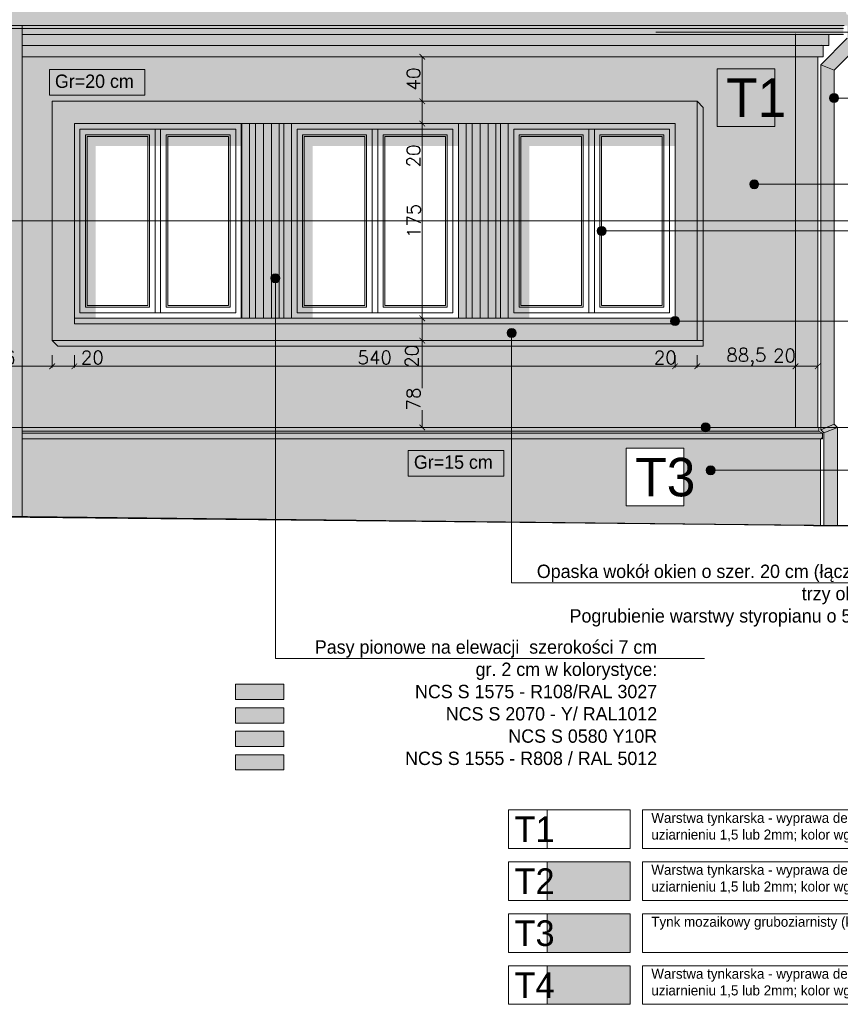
# Model space of a CAD drawing. Header units: millimetres. Extents: x -740 to 33545, y -26688 to 22494.
# Tile 32 of 256: x 1782 to 2520, y 12611 to 13495. Entities that reach past the tile are written whole.
import ezdxf
from ezdxf.lldxf.tags import DXFTag

# ---------------------------------------------------------------- set-up
doc = ezdxf.new("R2010")
doc.units = ezdxf.units.MM
doc.header["$MEASUREMENT"] = 0
doc.layers.get('Defpoints').update_dxf_attribs({"color": 252})
for name, color, linetype, lineweight in [('l. przekrojowa', 252, 'Continuous', 30), ('l.przerywana', 252, 'ICAD_ISO03W100', 5), ('l.widokowa', 252, 'Continuous', 15), ('l.wypełnien', 252, 'Continuous', 5), ('wymiarowanie', 252, 'Continuous', 9)]:
    doc.layers.add(name, color=color, linetype=linetype, lineweight=lineweight)
doc.styles.add('ROMANS', font='romans')
doc.styles.add('styl2', font='simplex.shx')
tags = doc.linetypes.add('ICAD_ISO03W100', pattern=[30, 12, -18]).pattern_tags.tags
tags[6:7] = [DXFTag(74, 4), DXFTag(75, 0), DXFTag(340, '0'), DXFTag(46, 1.0), DXFTag(50, 0.0), DXFTag(44, 0.0), DXFTag(45, 0.0)]
tags[4:5] = [DXFTag(74, 4), DXFTag(75, 0), DXFTag(340, '0'), DXFTag(46, 1.0), DXFTag(50, 0.0), DXFTag(44, 0.0), DXFTag(45, 0.0)]
doc.dimstyles.new('Skala 1-50', dxfattribs={"dimtxt": 12, "dimasz": 5, "dimexe": 1, "dimexo": 1, "dimgap": 1.5, "dimtad": 1, "dimdec": 1, "dimrnd": 0.5, "dimtxsty": 'styl2', "dimblk": 'ARCHTICK', "dimcen": 5, "dimadec": 0, "dimazin": 0, "dimtfac": 1, "dimtdec": 1, "dimtmove": 1, "dimatfit": 3, "dimldrblk": 'ARCHTICK', "dimfxl": 0, "dimlwd": -1, "dimlwe": -1, "dimarcsym": 0})

# ---------------------------------------------------------------- blocks, each defined once
blk = doc.blocks.new('_ArchTick')
at = {"color": 0, "linetype": 'ByBlock', "const_width": 0.15}
blk.add_lwpolyline([(-0.5, -0.5), (0.5, 0.5)], dxfattribs=at)
blk = doc.blocks.new('*D1959')
at = {"layer": 'Defpoints', "color": 0}
for p in [(1725.25, 13201.79), (1811.37, 13206.03), (1811.37, 13183.97)]:
    blk.add_point(p, dxfattribs=at)
at = {"layer": 'wymiarowanie', "color": 0}
for p, q in [((1725.25, 13193.97), (1725.25, 13182.97)), ((1811.37, 13193.97), (1811.37, 13182.97)), ((1725.25, 13183.97), (1811.37, 13183.97))]:
    blk.add_line(p, q, dxfattribs=at)
at = {"layer": 'wymiarowanie', "color": 0, "xscale": 5, "yscale": 5, "zscale": 5, "rotation": 180}
blk.add_blockref('_ArchTick', (1725.25, 13183.97), dxfattribs=at)
at = {"layer": 'wymiarowanie', "color": 0, "xscale": 5, "yscale": 5, "zscale": 5}
blk.add_blockref('_ArchTick', (1811.37, 13183.97), dxfattribs=at)
at = {"layer": 'wymiarowanie', "color": 0, "insert": (1768.31, 13191.77), "char_height": 12, "attachment_point": 5, "style": 'styl2'}
blk.add_mtext('86', dxfattribs=at)
blk = doc.blocks.new('*D1960')
at = {"layer": 'Defpoints', "color": 0}
for p in [(1811.37, 13206.03), (1831.37, 13201.79), (1831.37, 13183.97)]:
    blk.add_point(p, dxfattribs=at)
at = {"layer": 'wymiarowanie', "color": 0}
for p, q in [((1811.37, 13193.97), (1811.37, 13182.97)), ((1831.37, 13193.97), (1831.37, 13182.97)), ((1811.37, 13183.97), (1831.37, 13183.97)), ((1831.37, 13183.97), (1857.72, 13183.97))]:
    blk.add_line(p, q, dxfattribs=at)
at = {"layer": 'wymiarowanie', "color": 0, "xscale": 5, "yscale": 5, "zscale": 5, "rotation": 180}
blk.add_blockref('_ArchTick', (1811.37, 13183.97), dxfattribs=at)
at = {"layer": 'wymiarowanie', "color": 0, "xscale": 5, "yscale": 5, "zscale": 5}
blk.add_blockref('_ArchTick', (1831.37, 13183.97), dxfattribs=at)
at = {"layer": 'wymiarowanie', "color": 0, "insert": (1847.48, 13191.77), "char_height": 12, "attachment_point": 5, "style": 'styl2'}
blk.add_mtext('20', dxfattribs=at)
blk = doc.blocks.new('*D1961')
at = {"layer": 'Defpoints', "color": 0}
for p in [(2371.26, 13208.33), (1831.37, 13201.79), (2371.26, 13183.97)]:
    blk.add_point(p, dxfattribs=at)
at = {"layer": 'wymiarowanie', "color": 0}
for p, q in [((1831.37, 13193.97), (1831.37, 13182.97)), ((2371.26, 13193.97), (2371.26, 13182.97)), ((1831.37, 13183.97), (2371.26, 13183.97))]:
    blk.add_line(p, q, dxfattribs=at)
at = {"layer": 'wymiarowanie', "color": 0, "xscale": 5, "yscale": 5, "zscale": 5, "rotation": 180}
blk.add_blockref('_ArchTick', (1831.37, 13183.97), dxfattribs=at)
at = {"layer": 'wymiarowanie', "color": 0, "xscale": 5, "yscale": 5, "zscale": 5}
blk.add_blockref('_ArchTick', (2371.26, 13183.97), dxfattribs=at)
at = {"layer": 'wymiarowanie', "color": 0, "insert": (2101.32, 13191.77), "char_height": 12, "attachment_point": 5, "style": 'styl2'}
blk.add_mtext('540', dxfattribs=at)
blk = doc.blocks.new('*D1962')
at = {"layer": 'Defpoints', "color": 0}
for p in [(2371.26, 13208.33), (2391.26, 13204.29), (2391.26, 13183.97)]:
    blk.add_point(p, dxfattribs=at)
at = {"layer": 'wymiarowanie', "color": 0}
for p, q in [((2371.26, 13193.97), (2371.26, 13182.97)), ((2391.26, 13193.97), (2391.26, 13182.97)), ((2371.26, 13183.97), (2391.26, 13183.97))]:
    blk.add_line(p, q, dxfattribs=at)
at = {"layer": 'wymiarowanie', "color": 0, "xscale": 5, "yscale": 5, "zscale": 5, "rotation": 180}
blk.add_blockref('_ArchTick', (2371.26, 13183.97), dxfattribs=at)
at = {"layer": 'wymiarowanie', "color": 0, "xscale": 5, "yscale": 5, "zscale": 5}
blk.add_blockref('_ArchTick', (2391.26, 13183.97), dxfattribs=at)
at = {"layer": 'wymiarowanie', "color": 0, "insert": (2362.5, 13191.77), "char_height": 12, "attachment_point": 5, "style": 'styl2'}
blk.add_mtext('20', dxfattribs=at)
blk = doc.blocks.new('*D1963')
at = {"layer": 'Defpoints', "color": 0}
for p in [(2391.26, 13204.29), (2479.56, 13204.29), (2479.56, 13183.97)]:
    blk.add_point(p, dxfattribs=at)
at = {"layer": 'wymiarowanie', "color": 0}
for p, q in [((2391.26, 13193.97), (2391.26, 13182.97)), ((2479.56, 13193.97), (2479.56, 13182.97)), ((2391.26, 13183.97), (2479.56, 13183.97))]:
    blk.add_line(p, q, dxfattribs=at)
at = {"layer": 'wymiarowanie', "color": 0, "xscale": 5, "yscale": 5, "zscale": 5, "rotation": 180}
blk.add_blockref('_ArchTick', (2391.26, 13183.97), dxfattribs=at)
at = {"layer": 'wymiarowanie', "color": 0, "xscale": 5, "yscale": 5, "zscale": 5}
blk.add_blockref('_ArchTick', (2479.56, 13183.97), dxfattribs=at)
at = {"layer": 'wymiarowanie', "color": 0, "insert": (2435.41, 13192.31), "char_height": 12, "attachment_point": 5, "style": 'styl2'}
blk.add_mtext('88,5', dxfattribs=at)
blk = doc.blocks.new('*D1964')
at = {"layer": 'Defpoints', "color": 0}
for p in [(2479.56, 13204.29), (2499.56, 13204.29), (2499.56, 13183.97)]:
    blk.add_point(p, dxfattribs=at)
at = {"layer": 'wymiarowanie', "color": 0}
for p, q in [((2479.56, 13193.97), (2479.56, 13182.97)), ((2499.56, 13193.97), (2499.56, 13182.97)), ((2479.56, 13183.97), (2499.56, 13183.97))]:
    blk.add_line(p, q, dxfattribs=at)
at = {"layer": 'wymiarowanie', "color": 0, "xscale": 5, "yscale": 5, "zscale": 5, "rotation": 180}
blk.add_blockref('_ArchTick', (2479.56, 13183.97), dxfattribs=at)
at = {"layer": 'wymiarowanie', "color": 0, "xscale": 5, "yscale": 5, "zscale": 5}
blk.add_blockref('_ArchTick', (2499.56, 13183.97), dxfattribs=at)
at = {"layer": 'wymiarowanie', "color": 0, "insert": (2469.69, 13193.59), "char_height": 12, "attachment_point": 5, "style": 'styl2'}
blk.add_mtext('20', dxfattribs=at)
blk = doc.blocks.new('*D1980')
at = {"layer": 'Defpoints', "color": 0}
for p in [(2122.89, 13462.09), (2122.89, 13422.08), (2144.06, 13422.08)]:
    blk.add_point(p, dxfattribs=at)
at = {"layer": 'wymiarowanie', "color": 0}
for p, q in [((2134.06, 13462.09), (2145.06, 13462.09)), ((2144.06, 13462.09), (2144.06, 13422.08)), ((2134.06, 13422.08), (2145.06, 13422.08))]:
    blk.add_line(p, q, dxfattribs=at)
at = {"layer": 'wymiarowanie', "color": 0, "xscale": 5, "yscale": 5, "zscale": 5}
for p, rotation in [((2144.06, 13462.09), 90), ((2144.06, 13422.08), 270)]:
    blk.add_blockref('_ArchTick', p, dxfattribs=dict(at, rotation=rotation))
at = {"layer": 'wymiarowanie', "color": 0, "insert": (2136.26, 13442.09), "char_height": 12, "attachment_point": 5, "rotation": 90, "style": 'styl2'}
blk.add_mtext('40', dxfattribs=at)
blk = doc.blocks.new('*D1981')
at = {"layer": 'Defpoints', "color": 0}
for p in [(2122.89, 13422.08), (2120.41, 13402.08), (2144.06, 13402.08)]:
    blk.add_point(p, dxfattribs=at)
at = {"layer": 'wymiarowanie', "color": 0}
for p, q in [((2134.06, 13422.08), (2145.06, 13422.08)), ((2144.06, 13422.08), (2144.06, 13402.08)), ((2134.06, 13402.08), (2145.06, 13402.08)), ((2144.06, 13402.08), (2144.06, 13362.69))]:
    blk.add_line(p, q, dxfattribs=at)
at = {"layer": 'wymiarowanie', "color": 0, "xscale": 5, "yscale": 5, "zscale": 5}
for p, rotation in [((2144.06, 13422.08), 90), ((2144.06, 13402.08), 270)]:
    blk.add_blockref('_ArchTick', p, dxfattribs=dict(at, rotation=rotation))
at = {"layer": 'wymiarowanie', "color": 0, "insert": (2136.26, 13372.93), "char_height": 12, "attachment_point": 5, "rotation": 90, "style": 'styl2'}
blk.add_mtext('20', dxfattribs=at)
blk = doc.blocks.new('*D1982')
at = {"layer": 'Defpoints', "color": 0}
for p in [(2120.41, 13402.08), (2115.69, 13227.08), (2144.06, 13227.08)]:
    blk.add_point(p, dxfattribs=at)
at = {"layer": 'wymiarowanie', "color": 0}
for p, q in [((2134.06, 13402.08), (2145.06, 13402.08)), ((2144.06, 13402.08), (2144.06, 13227.08)), ((2134.06, 13227.08), (2145.06, 13227.08))]:
    blk.add_line(p, q, dxfattribs=at)
at = {"layer": 'wymiarowanie', "color": 0, "xscale": 5, "yscale": 5, "zscale": 5}
for p, rotation in [((2144.06, 13402.08), 90), ((2144.06, 13227.08), 270)]:
    blk.add_blockref('_ArchTick', p, dxfattribs=dict(at, rotation=rotation))
at = {"layer": 'wymiarowanie', "color": 0, "insert": (2136.41, 13314.58), "char_height": 12, "attachment_point": 5, "rotation": 90, "style": 'styl2'}
blk.add_mtext('175', dxfattribs=at)
blk = doc.blocks.new('*D1983')
at = {"layer": 'Defpoints', "color": 0}
for p in [(2115.69, 13227.08), (2114.36, 13207.08), (2144.06, 13207.08)]:
    blk.add_point(p, dxfattribs=at)
at = {"layer": 'wymiarowanie', "color": 0}
for p, q in [((2134.06, 13227.08), (2145.06, 13227.08)), ((2144.06, 13227.08), (2144.06, 13207.08)), ((2134.06, 13207.08), (2145.06, 13207.08))]:
    blk.add_line(p, q, dxfattribs=at)
at = {"layer": 'wymiarowanie', "color": 0, "xscale": 5, "yscale": 5, "zscale": 5}
for p, rotation in [((2144.06, 13227.08), 90), ((2144.06, 13207.08), 270)]:
    blk.add_blockref('_ArchTick', p, dxfattribs=dict(at, rotation=rotation))
at = {"layer": 'wymiarowanie', "color": 0, "insert": (2134.77, 13192.91), "char_height": 12, "attachment_point": 5, "rotation": 90, "style": 'styl2'}
blk.add_mtext('20', dxfattribs=at)
blk = doc.blocks.new('*D1984')
at = {"layer": 'Defpoints', "color": 0}
for p in [(2114.36, 13207.08), (2107.75, 13129.08), (2144.06, 13129.08)]:
    blk.add_point(p, dxfattribs=at)
at = {"layer": 'wymiarowanie', "color": 0}
for p, q in [((2134.06, 13207.08), (2145.06, 13207.08)), ((2144.06, 13207.08), (2144.06, 13164.44)), ((2144.06, 13129.08), (2144.06, 13144.7)), ((2134.06, 13129.08), (2145.06, 13129.08))]:
    blk.add_line(p, q, dxfattribs=at)
at = {"layer": 'wymiarowanie', "color": 0, "xscale": 5, "yscale": 5, "zscale": 5}
for p, rotation in [((2144.06, 13207.08), 90), ((2144.06, 13129.08), 270)]:
    blk.add_blockref('_ArchTick', p, dxfattribs=dict(at, rotation=rotation))
at = {"layer": 'wymiarowanie', "color": 0, "insert": (2136.26, 13154.57), "char_height": 12, "attachment_point": 5, "rotation": 90, "style": 'styl2'}
blk.add_mtext('78', dxfattribs=at)

msp = doc.modelspace()

# ---------------------------------------------------------------- hatches: boundary and pattern name
at = {"layer": 'l.wypełnien'}
h = msp.add_hatch(color=256, dxfattribs=at)
h.paths.add_polyline_path([(37.59, 13845.32), (-420.82, 13570.51), (-557.95, 13505.48), (-558.92, 13505.48), (-559.83, 13505.05), (-561.66, 13499.85), (-576.18, 13499.85), (-577.06, 13499.11, 0.414214), (-568.06, 13490.11), (-558.58, 13490.11), (-558.58, 13481.93), (2522.56, 13481.93), (2522.56, 13490.11), (2532.05, 13490.11, 0.403698), (2540.82, 13498.57), (2540.3, 13499.86), (2525.65, 13499.85), (2523.82, 13505.05), (2522.91, 13505.48), (2521.94, 13505.48), (2385.14, 13570.31), (1926.4, 13845.32)])
h.paths.add_polyline_path([(287.38, 13660.58), (657.58, 13660.58), (657.58, 13567.59), (287.38, 13567.59)], flags=16)
h.paths.add_polyline_path([(1371.96, 13660.58), (1724.38, 13660.58), (1724.38, 13567.59), (1371.96, 13567.59)], flags=16)
h = msp.add_hatch(color=256, dxfattribs=at)
h.paths.add_polyline_path([(2514.29, 13347.57), (2514.29, 13424.96), (2514.29, 13449.92), (2502.29, 13454.89), (2502.29, 13347.57)])
h.paths.add_polyline_path([(2502.29, 13224.58), (2514.29, 13224.58), (2514.29, 13131.94), (2507.39, 13129.08), (2502.29, 13129.08)])
h.paths.add_polyline_path([(2514.29, 13449.92), (2538.05, 13473.68), (2526.05, 13478.65), (2502.29, 13454.89)])
h.paths.add_polyline_path([(2502.29, 13224.58), (2514.29, 13224.58), (2514.29, 13305.58), (2502.29, 13305.58)])
h.paths.add_polyline_path([(2505.17, 13041.08), (2514.29, 13041.08), (2517.17, 13041.08), (2517.17, 13090.56), (2505.17, 13090.56), (2505.17, 13041.18)])
h.paths.add_polyline_path([(2514.29, 13305.58), (2514.29, 13347.57), (2502.29, 13347.57), (2502.29, 13305.58)])
h.paths.add_polyline_path([(2517.17, 13090.56), (2517.17, 13129.05), (2505.17, 13124.08), (2505.17, 13090.56)])
h.paths.add_polyline_path([(2526.05, 13478.65), (2526.05, 13484.1), (2538.05, 13484.1), (2538.05, 13473.68)])
h.paths.add_polyline_path([(2538.05, 13484.1), (2538.05, 13492.4, -0.184483), (2532.05, 13490.11), (2526.05, 13490.11), (2526.05, 13484.1)])
h.paths.add_polyline_path([(2502.29, 13126.97), (2507.39, 13129.08), (2517.14, 13129.08), (2517.17, 13129.05), (2505.17, 13124.08)])
h.paths.add_polyline_path([(2517.14, 13129.08), (2514.29, 13131.94), (2507.39, 13129.08)])
h = msp.add_hatch(color=256, dxfattribs=at)
h.paths.add_polyline_path([(1784.31, 13462.09), (2479.56, 13462.09), (2479.56, 13472.09), (1784.31, 13472.09)])
h.paths.add_polyline_path([(1784.31, 13472.09), (2479.56, 13472.09), (2479.56, 13481.93), (1784.31, 13481.93)])
h.paths.add_polyline_path([(2504.57, 13472.09), (2509.57, 13472.09), (2509.57, 13481.93), (2479.56, 13481.93), (2479.56, 13472.09)])
h.paths.add_polyline_path([(2499.56, 13462.09), (2504.57, 13462.09), (2504.57, 13472.09), (2479.56, 13472.09), (2479.56, 13462.09)])
h = msp.add_hatch(color=256, dxfattribs=at)
h.paths.add_polyline_path([(1784.31, 13314.58), (1811.37, 13314.58), (1811.37, 13207.08), (1816.59, 13202.18), (2396.67, 13202.18), (2396.67, 13207.08), (2396.67, 13314.58), (2479.56, 13314.58), (2479.56, 13129.08), (1784.31, 13129.08)])
h.paths.add_polyline_path([(1784.31, 13314.58), (1784.31, 13462.09), (2479.56, 13462.09), (2479.56, 13314.58), (2396.67, 13314.58), (2396.67, 13416.49), (2391.26, 13422.08), (1811.37, 13422.08), (1811.37, 13314.58)])
h.paths.add_polyline_path([(1360.21, 13129.08), (1725.25, 13129.08), (1725.25, 13222.08), (1360.21, 13222.08)])
h.paths.add_polyline_path([(1183.5, 13054.08), (1183.5, 13114.08), (1178.5, 13114.08), (1178.5, 13222.08), (1205.48, 13222.08), (1348.51, 13160.79), (1348.51, 13166.23), (1218.17, 13222.08), (1360.21, 13222.08), (1360.21, 13129.08), (1323.5, 13129.08), (1323.5, 13054.08)])
h.paths.add_polyline_path([(1360.21, 13402.08), (1725.25, 13402.08), (1725.25, 13462.09), (1360.21, 13462.09)])
h.paths.add_polyline_path([(1164.94, 13462.09), (1360.21, 13462.09), (1360.21, 13402.08), (1354.8, 13402.08), (1347.8, 13402.08), (1341.94, 13402.08), (1334.94, 13402.08), (1184.94, 13402.08), (1177.94, 13402.08), (1171.94, 13402.08), (1165.07, 13402.08), (1164.94, 13402.08)])
h.paths.add_polyline_path([(1725.25, 13227.08), (1729.28, 13224.16), (1729.28, 13129.08), (1772.31, 13129.08), (1772.31, 13314.58), (1725.25, 13314.58)])
h.paths.add_polyline_path([(1729.28, 13398.59), (1725.25, 13398.59), (1725.25, 13314.58), (1772.31, 13314.58), (1772.31, 13462.09), (1729.28, 13462.09)])
h.paths.add_polyline_path([(2479.56, 13129.08), (2499.56, 13129.08), (2499.56, 13314.58), (2479.56, 13314.58)])
h.paths.add_polyline_path([(2499.56, 13314.58), (2499.56, 13462.09), (2479.56, 13462.09), (2479.56, 13314.58)])
h = msp.add_hatch(color=256, dxfattribs=at)
h.paths.add_polyline_path([(1811.37, 13207.08), (2396.67, 13207.08), (2396.67, 13202.18), (1816.59, 13202.18)])
h.paths.add_polyline_path([(2391.26, 13422.08), (2396.67, 13416.49), (2396.67, 13207.08), (2391.26, 13207.08)])
for points in [[(1831.37, 13227.08), (1850.39, 13227.08), (1850.39, 13381.77), (1981.37, 13381.77), (1981.37, 13402.08), (1831.37, 13402.08)], [(2026.53, 13227.08), (2045.55, 13227.08), (2045.55, 13381.77), (2176.53, 13381.77), (2176.53, 13402.08), (2026.53, 13402.08)], [(2221.26, 13227.08), (2240.28, 13227.08), (2240.28, 13381.77), (2371.26, 13381.77), (2371.26, 13402.08), (2221.26, 13402.08)], [(2256.23, 12692), (2330.94, 12692), (2330.94, 12657.44), (2256.23, 12657.44)]]:
    msp.add_hatch(color=256, dxfattribs=at).paths.add_polyline_path(points)
h = msp.add_hatch(color=256, dxfattribs=at)
h.paths.add_polyline_path([(1784.31, 13129.08), (2496.23, 13129.08), (2496.23, 13118.92), (1784.31, 13118.92)])
h.paths.add_polyline_path([(1323.5, 13129.08), (1772.31, 13129.08), (1772.31, 13118.92), (1323.5, 13118.92)])
h = msp.add_hatch(color=256, dxfattribs=at)
h.paths.add_polyline_path([(2496.23, 13118.92), (2502.17, 13118.92), (2503.75, 13118.92), (2503.75, 13123.92), (2496.23, 13123.92)])
h.paths.add_polyline_path([(2496.23, 13125.78), (2500.54, 13125.78), (2500.54, 13129.08), (2499.56, 13129.08), (2496.23, 13129.08)])
h.paths.add_polyline_path([(2496.23, 13123.92), (2503.75, 13123.92), (2500.54, 13125.78), (2496.23, 13125.78)])
h.paths.add_polyline_path([(2502.29, 13126.97), (2507.39, 13129.08), (2502.29, 13129.08)])
h = msp.add_hatch(color=256, dxfattribs=at)
h.paths.add_polyline_path([(1784.31, 13049.05), (1784.31, 13118.92), (2502.17, 13118.92), (2502.17, 13090.56), (2502.17, 13041.22)])
h.paths.add_polyline_path([(2326.52, 13110.78), (2326.52, 13056.33), (2389.19, 13056.33), (2389.19, 13110.78)], flags=24)
h.paths.add_polyline_path([(2327.48, 13110.44), (2327.48, 13058.6), (2379.32, 13058.6), (2379.32, 13110.44)], flags=0)
h.paths.add_polyline_path([(1772.31, 13049.18), (1772.31, 13118.92), (1360.21, 13118.92), (1360.21, 13053.68)])
h.paths.add_polyline_path([(1323.52, 13054.08), (1360.21, 13053.68), (1360.21, 13118.92), (1323.51, 13118.92)])
h = msp.add_hatch(dxfattribs=at)
h.set_pattern_fill('CONC', color=256, scale=17, style=0)
h.set_pattern_definition([(0, (16.15, 10.88), (0, 17), [0, -17]), (0, (16.32, 4.93), (0, 17), [0, -17]), (0, (16.83, 14.11), (0, 17), [0, -17]), (338.1986, (7.99, 8.84), (51.00000464, -16.9999985), [1.83095, -89.716854]), (216.8699, (9.69, 8.16), (50.9999986, 34.0000021), [0.85, -84.15]), (130.6013, (9.01, 7.65), (85.00000716, -101.9999833), [1.567315, -155.164933]), (206.5651, (3.4, 5.61), (-16.9999857, -17.0000223), [0.380137, -37.63302]), (326.3099, (3.06, 5.44), (33.9999925, -17.0000227), [0.612952, -60.681432]), (108.4349, (3.57, 5.1), (-16.9999729, 34.0000074), [0.53759, -53.221135]), (225, (14.28, 3.91), (-4e-15, -17.000005), [0.721242, -23.32038]), (0, (13.77, 3.4), (17, 17), [1.02, -15.98]), (135, (14.79, 3.4), (-17.000005, 2e-15), [0.721242, -23.32038]), (251.5651, (12.24, 14.79), (16.9999729, 34.0000074), [0.53759, -53.221135]), (0, (12.07, 14.28), (17, 17), [0.85, -16.15]), (143.1301, (12.92, 14.28), (-50.9999986, 34.0000021), [0.85, -84.15]), (213.6901, (3.23, 14.96), (33.9999925, 17.0000227), [0.612952, -60.681432]), (341.5651, (2.72, 14.62), (-34.0000074, 16.9999729), [1.075182, -52.683544]), (126.8699, (3.74, 14.28), (34.0000021, -50.9999986), [0.85, -84.15]), (0, (8.16, 14.28), (0, 17), [0, -17]), (0, (3.57, 9.86), (0, 17), [0, -17]), (0, (8.33, 3.57), (0, 17), [0, -17]), (0, (12.92, 8.84), (0, 17), [0, -17]), (0, (7.99, 11.73), (0, 17), [0, -17]), (0, (4.25, 12.24), (0, 17), [0, -17]), (0, (5.78, 11.22), (0, 17), [0, -17]), (0, (5.1, 7.14), (0, 17), [0, -17]), (0, (1.02, 7.82), (0, 17), [0, -17]), (0, (1.19, 11.73), (0, 17), [0, -17]), (0, (0.68, 15.47), (0, 17), [0, -17]), (0, (5.95, 16.15), (0, 17), [0, -17]), (0, (9.69, 16.83), (0, 17), [0, -17]), (0, (15.64, 16.15), (0, 17), [0, -17]), (0, (11.56, 10.88), (0, 17), [0, -17]), (0, (9.86, 13.94), (0, 17), [0, -17]), (0, (11.22, 5.78), (0, 17), [0, -17]), (0, (6.12, 4.93), (0, 17), [0, -17]), (0, (11.22, 1.19), (0, 17), [0, -17]), (0, (5.61, 2.21), (0, 17), [0, -17]), (0, (0.17, 1.7), (0, 17), [0, -17]), (0, (2.21, 0.85), (0, 17), [0, -17]), (0, (2.38, 3.23), (0, 17), [0, -17]), (0, (13.77, 0.51), (0, 17), [0, -17]), (0, (15.81, 7.48), (0, 17), [0, -17]), (0, (14.96, 12.58), (0, 17), [0, -17]), (0, (7.14, 0.34), (0, 17), [0, -17])])
h.paths.add_polyline_path([(1784.31, 13049.05), (1784.31, 13118.92), (2502.17, 13118.92), (2502.17, 13090.56), (2502.17, 13041.22)])
h.paths.add_polyline_path([(2326.52, 13110.78), (2326.52, 13056.33), (2389.19, 13056.33), (2389.19, 13110.78)], flags=24)
h.paths.add_polyline_path([(2327.48, 13058.6), (2327.48, 13110.44), (2379.32, 13110.44), (2379.32, 13058.6)], flags=0)
at = {"layer": 'wymiarowanie'}
h = msp.add_hatch(color=256, dxfattribs=at)
h.paths.add_polyline_path([(1772.31, 13129.08), (1784.31, 13129.08), (1784.31, 13490.11), (1772.31, 13490.11)])
h.paths.add_polyline_path([(1772.31, 13049.18), (1784.31, 13049.05), (1784.31, 13129.08), (1772.31, 13129.08)])
at = {"layer": 'wymiarowanie', "ltscale": 0.3}
for points in [[(2510.25, 13424.96, -1), (2518.32, 13424.96, -1)], [(2438.39, 13347.57, -1), (2446.47, 13347.57, -1)], [(2301.22, 13305.58, -1), (2309.3, 13305.58, -1)], [(2008.04, 13263.13, -1), (2016.12, 13263.13, -1)], [(2367.22, 13224.58, -1), (2375.3, 13224.58, -1)], [(2220.37, 13213.93, -1), (2228.45, 13213.93, -1)], [(2394.68, 13129.08, -1), (2402.75, 13129.08, -1)], [(2399.24, 13090.56, -1), (2407.32, 13090.56, -1)]]:
    msp.add_hatch(color=256, dxfattribs=at).paths.add_polyline_path(points)
at = {"layer": 'wymiarowanie'}
h = msp.add_hatch(color=256, dxfattribs=at)
h.paths.add_polyline_path([(1811.37, 13422.08), (2391.26, 13422.08), (2391.26, 13207.08), (1811.37, 13207.08)])
h.paths.add_polyline_path([(1831.37, 13402.08), (2371.26, 13402.08), (2371.26, 13227.08), (1831.37, 13227.08)], flags=16)
h = msp.add_hatch(color=256, dxfattribs=at)
h.paths.add_polyline_path([(1981.37, 13402.08), (2026.53, 13402.08), (2026.53, 13227.08), (1981.37, 13227.08)])
h.paths.add_polyline_path([(2176.53, 13402.08), (2221.26, 13402.08), (2221.26, 13227.08), (2176.53, 13227.08)])
for points in [[(1981.79, 13402.08), (1988.79, 13402.08), (1988.79, 13227.08), (1981.79, 13227.08)], [(1994.31, 13402.08), (2001.31, 13402.08), (2001.31, 13227.08), (1994.31, 13227.08)], [(2008.58, 13402.08), (2015.58, 13402.08), (2015.58, 13227.08), (2008.58, 13227.08)], [(2019.53, 13402.08), (2026.53, 13402.08), (2026.53, 13227.08), (2019.53, 13227.08)], [(2176.53, 13402.08), (2183.53, 13402.08), (2183.53, 13227.08), (2176.53, 13227.08)], [(2189.04, 13402.08), (2196.04, 13402.08), (2196.04, 13227.08), (2189.04, 13227.08)], [(2203.31, 13402.08), (2210.31, 13402.08), (2210.31, 13227.08), (2203.31, 13227.08)], [(2214.26, 13402.08), (2221.26, 13402.08), (2221.26, 13227.08), (2214.26, 13227.08)], [(1976.09, 12898.24), (2019.6, 12898.24), (2019.6, 12884.56), (1976.09, 12884.56)], [(1976.09, 12877.17), (2019.6, 12877.17), (2019.6, 12863.49), (1976.09, 12863.49)], [(1976.09, 12856.1), (2019.6, 12856.1), (2019.6, 12842.42), (1976.09, 12842.42)], [(1976.09, 12835.03), (2019.6, 12835.03), (2019.6, 12821.35), (1976.09, 12821.35)], [(2256.23, 12738.67), (2330.94, 12738.67), (2330.94, 12704.11), (2256.23, 12704.11)], [(2256.23, 12645.32), (2330.94, 12645.32), (2330.94, 12610.76), (2256.23, 12610.76)]]:
    msp.add_hatch(color=256, dxfattribs=at).paths.add_polyline_path(points)

# ---------------------------------------------------------------- linework, layer by layer
at = {"layer": 'l. przekrojowa', "linetype": 'ICAD_ISO03W100', "ltscale": 0.5}
msp.add_line((2495.72, 13041.08), (-538.18, 13071.08), dxfattribs=at)
at = {"layer": 'l. przekrojowa'}
for p, q in [((1323.5, 13054.08), (2514.29, 13041.08)), ((2495.72, 13041.08), (2606.01, 13041.08))]:
    msp.add_line(p, q, dxfattribs=at)
at = {"layer": 'l.przerywana', "ltscale": 0.3}
for p, q in [((2479.56, 13482.58), (2479.56, 13129.08)), ((2499.66, 13129.08), (1323.5, 13129.08))]:
    msp.add_line(p, q, dxfattribs=at)
at = {"layer": 'l.widokowa'}
for p, q in [((1784.31, 13490.11), (1784.31, 13049.05)), ((2526.05, 13478.65), (2502.29, 13454.89)), ((2538.05, 13473.68), (2514.29, 13449.92)), ((1784.31, 13472.09), (2504.57, 13472.09)), ((2509.57, 13472.09), (2504.57, 13472.09)), ((1784.31, 13462.09), (2504.57, 13462.09)), ((2499.56, 13462.09), (2499.56, 13129.08)), ((2502.29, 13454.89), (2502.29, 13126.97)), ((2502.29, 13454.89), (2514.29, 13449.92)), ((2514.29, 13449.92), (2514.29, 13131.94)), ((2500.54, 13129.08), (2499.56, 13129.08)), ((2500.54, 13125.78), (2500.54, 13129.08)), ((2514.29, 13131.94), (2502.29, 13126.97)), ((2505.17, 13124.08), (2517.17, 13129.05)), ((2517.17, 13129.05), (2514.29, 13131.94)), ((2505.17, 13124.08), (2502.29, 13126.97)), ((2502.17, 13118.92), (2502.17, 13041.08))]:
    msp.add_line(p, q, dxfattribs=at)
at = {"layer": 'l.widokowa', "ltscale": 0.3}
for p, q in [((2499.91, 13129.08), (1784.31, 13129.08)), ((2500.54, 13125.78), (1784.31, 13125.78)), ((2503.75, 13123.92), (1784.31, 13123.92)), ((2503.75, 13118.92), (1784.31, 13118.92))]:
    msp.add_line(p, q, dxfattribs=at)
at = {"layer": 'l.widokowa'}
for points in [[(2523.23, 13490.11), (983.5, 13490.11)], [(2522.56, 13481.93), (1784.31, 13481.93)], [(2509.57, 13481.93), (2509.57, 13472.09)], [(2502.57, 13473.18), (2502.73, 13473.18), (2502.73, 13473.18)], [(2504.57, 13472.09), (2504.57, 13462.09)], [(2504.57, 13462.09), (2499.57, 13462.09), (2499.57, 13462.09)], [(2517.17, 13041.08), (2517.17, 13129.05)], [(2500.54, 13125.78), (2503.75, 13123.92), (2503.75, 13118.92), (2503.01, 13119.67)], [(2505.17, 13041.08), (2505.17, 13124.08)]]:
    msp.add_lwpolyline(points, dxfattribs=at)
for points in [[(1811.37, 13422.08), (2391.26, 13422.08), (2391.26, 13207.08), (1811.37, 13207.08)], [(1831.37, 13402.08), (1981.37, 13402.08), (1981.37, 13227.08), (1831.37, 13227.08)], [(1831.37, 13402.08), (2371.26, 13402.08), (2371.26, 13227.08), (1831.37, 13227.08)], [(1981.79, 13402.08), (1988.79, 13402.08), (1988.79, 13227.08), (1981.79, 13227.08)], [(1994.31, 13402.08), (2001.31, 13402.08), (2001.31, 13227.08), (1994.31, 13227.08)], [(2008.58, 13402.08), (2015.58, 13402.08), (2015.58, 13227.08), (2008.58, 13227.08)], [(2019.53, 13402.08), (2026.53, 13402.08), (2026.53, 13227.08), (2019.53, 13227.08)], [(2026.53, 13402.08), (2176.53, 13402.08), (2176.53, 13227.08), (2026.53, 13227.08)], [(2176.53, 13402.08), (2183.53, 13402.08), (2183.53, 13227.08), (2176.53, 13227.08)], [(2189.04, 13402.08), (2196.04, 13402.08), (2196.04, 13227.08), (2189.04, 13227.08)], [(2203.31, 13402.08), (2210.31, 13402.08), (2210.31, 13227.08), (2203.31, 13227.08)], [(2214.26, 13402.08), (2221.26, 13402.08), (2221.26, 13227.08), (2214.26, 13227.08)], [(2221.26, 13402.08), (2371.26, 13402.08), (2371.26, 13227.08), (2221.26, 13227.08)], [(1831.37, 13227.08), (2371.26, 13227.08), (2371.26, 13222.08), (1831.37, 13222.08)]]:
    msp.add_lwpolyline(points, close=True, dxfattribs=at)
at = {"layer": 'l.wypełnien'}
for p, q in [((1903.87, 13397.08), (1903.87, 13232.08)), ((1908.87, 13397.08), (1908.87, 13232.08)), ((2099.03, 13397.08), (2099.03, 13232.08)), ((2104.03, 13397.08), (2104.03, 13232.08)), ((2293.76, 13397.08), (2293.76, 13232.08)), ((2298.76, 13397.08), (2298.76, 13232.08)), ((1164.94, 13314.58), (2566.92, 13314.58))]:
    msp.add_line(p, q, dxfattribs=at)
for points in [[(2391.26, 13422.08), (2396.67, 13416.49), (2396.67, 13207.08), (2391.26, 13207.08)], [(1836.37, 13397.08), (1903.87, 13397.08), (1903.87, 13232.08), (1836.37, 13232.08)], [(2031.53, 13397.08), (2099.03, 13397.08), (2099.03, 13232.08), (2031.53, 13232.08)], [(2226.26, 13397.08), (2293.76, 13397.08), (2293.76, 13232.08), (2226.26, 13232.08)], [(1841.37, 13392.08), (1898.87, 13392.08), (1898.87, 13237.08), (1841.37, 13237.08)], [(1842.87, 13390.58), (1897.37, 13390.58), (1897.37, 13238.58), (1842.87, 13238.58)], [(1971.37, 13392.08), (1913.87, 13392.08), (1913.87, 13237.08), (1971.37, 13237.08)], [(1969.87, 13390.58), (1915.37, 13390.58), (1915.37, 13238.58), (1969.87, 13238.58)], [(2036.53, 13392.08), (2094.03, 13392.08), (2094.03, 13237.08), (2036.53, 13237.08)], [(2038.03, 13390.58), (2092.53, 13390.58), (2092.53, 13238.58), (2038.03, 13238.58)], [(2166.53, 13392.08), (2109.03, 13392.08), (2109.03, 13237.08), (2166.53, 13237.08)], [(2165.03, 13390.58), (2110.53, 13390.58), (2110.53, 13238.58), (2165.03, 13238.58)], [(2231.26, 13392.08), (2288.76, 13392.08), (2288.76, 13237.08), (2231.26, 13237.08)], [(2232.76, 13390.58), (2287.26, 13390.58), (2287.26, 13238.58), (2232.76, 13238.58)], [(2361.26, 13392.08), (2303.76, 13392.08), (2303.76, 13237.08), (2361.26, 13237.08)], [(2359.76, 13390.58), (2305.26, 13390.58), (2305.26, 13238.58), (2359.76, 13238.58)], [(1811.37, 13207.08), (2396.67, 13207.08), (2396.67, 13202.18), (1816.59, 13202.18)]]:
    msp.add_lwpolyline(points, close=True, dxfattribs=at)
at = {"layer": 'wymiarowanie'}
for p, q in [((2522.56, 13487.32), (-558.58, 13487.32)), ((2354.07, 13484.1), (3196.88, 13484.1)), ((2514.29, 13424.96), (3196.88, 13424.96)), ((2442.43, 13347.57), (3196.88, 13347.57)), ((2305.26, 13305.58), (3196.88, 13305.58)), ((2012.08, 12921.42), (2012.08, 13263.13)), ((2371.26, 13224.58), (3196.88, 13224.58)), ((2224.41, 12989.42), (2224.41, 13213.93)), ((2371.26, 13129.08), (3196.88, 13129.08)), ((2403.28, 13090.56), (3196.88, 13090.56)), ((2598.25, 12989.42), (2224.41, 12989.42)), ((2397.84, 12921.42), (2012.08, 12921.42))]:
    msp.add_line(p, q, dxfattribs=at)
for points in [[(1808.88, 13450.53), (1894.73, 13450.53), (1894.73, 13427.53), (1808.88, 13427.53)], [(1836.37, 13397.08), (1976.37, 13397.08), (1976.37, 13232.08), (1836.37, 13232.08)], [(2031.53, 13397.08), (2171.53, 13397.08), (2171.53, 13232.08), (2031.53, 13232.08)], [(2226.26, 13397.08), (2366.26, 13397.08), (2366.26, 13232.08), (2226.26, 13232.08)], [(2131.53, 13108.31), (2217.39, 13108.31), (2217.39, 13085.31), (2131.53, 13085.31)], [(1976.09, 12898.24), (2019.6, 12898.24), (2019.6, 12884.56), (1976.09, 12884.56)], [(1976.09, 12877.17), (2019.6, 12877.17), (2019.6, 12863.49), (1976.09, 12863.49)], [(1976.09, 12856.1), (2019.6, 12856.1), (2019.6, 12842.42), (1976.09, 12842.42)], [(1976.09, 12835.03), (2019.6, 12835.03), (2019.6, 12821.35), (1976.09, 12821.35)], [(2256.23, 12785.35), (2330.94, 12785.35), (2330.94, 12750.79), (2256.23, 12750.79)], [(2342.15, 12785.35), (2873.9, 12785.35), (2873.9, 12750.79), (2342.15, 12750.79)], [(2256.23, 12738.67), (2330.94, 12738.67), (2330.94, 12704.11), (2256.23, 12704.11)], [(2342.15, 12738.67), (2873.9, 12738.67), (2873.9, 12704.11), (2342.15, 12704.11)], [(2256.23, 12692), (2330.94, 12692), (2330.94, 12657.44), (2256.23, 12657.44)], [(2342.15, 12692), (2873.9, 12692), (2873.9, 12657.44), (2342.15, 12657.44)], [(2256.23, 12645.32), (2330.94, 12645.32), (2330.94, 12610.76), (2256.23, 12610.76)], [(2342.15, 12645.32), (2873.9, 12645.32), (2873.9, 12610.76), (2342.15, 12610.76)]]:
    msp.add_lwpolyline(points, close=True, dxfattribs=at)
for points in [[(2409.21, 13451.29), (2461.05, 13451.29), (2461.05, 13399.45), (2409.21, 13399.45), (2409.21, 13451.29)], [(2327.48, 13110.44), (2379.32, 13110.44), (2379.32, 13058.6), (2327.48, 13058.6), (2327.48, 13110.44)], [(2221.67, 12785.35), (2256.23, 12785.35), (2256.23, 12750.79), (2221.67, 12750.79), (2221.67, 12785.35)], [(2221.67, 12738.67), (2256.23, 12738.67), (2256.23, 12704.11), (2221.67, 12704.11), (2221.67, 12738.67)], [(2221.67, 12692), (2256.23, 12692), (2256.23, 12657.44), (2221.67, 12657.44), (2221.67, 12692)], [(2221.67, 12645.32), (2256.23, 12645.32), (2256.23, 12610.76), (2221.67, 12610.76), (2221.67, 12645.32)]]:
    msp.add_lwpolyline(points, dxfattribs=at)
at = {"layer": 'wymiarowanie', "ltscale": 0.3}
for centre in [(2514.29, 13424.96), (2442.43, 13347.57), (2305.26, 13305.58), (2012.08, 13263.13), (2371.26, 13224.58), (2224.41, 13213.93), (2398.71, 13129.08), (2403.28, 13090.56)]:
    msp.add_circle(centre, 4.04, dxfattribs=at)

# ---------------------------------------------------------------- texts
at = {"layer": 'wymiarowanie', "attachment_point": 1}
for s, insert, char_height, width in [('{\\fCentury Gothic|b0|i0|c238|p34;Gr=20 cm}\\P\\pi621.52874;{\\fCentury Gothic|b0|i0|c238|p34;\\H1.00000x; }', (1813.9, 13446.1), 12, 621.5287), ('{\\fCentury Gothic|b0|i0|c238|p34;T1}', (2417.33, 13442.55), 34.56, 51.84), ('{\\fCentury Gothic|b0|i0|c238|p34;Gr=15 cm}\\P\\pi621.52874;{\\fCentury Gothic|b0|i0|c238|p34;\\H1.00000x; }', (2136.55, 13103.88), 12, 621.5287), ('{\\fCentury Gothic|b0|i0|c238|p34;T3}', (2335.6, 13101.7), 34.56, 51.84), ('{\\fCentury Gothic|b0|i0|c238|p34;Warstwa tynkarska - wyprawa dekoracyjna z tynku silikonowego o strukturze baranka }{\\fCentury Gothic|b0|i0|c238|p34;o uziarnieniu 1,5 lub 2mm; kolor wg NCS: S1002-G50Y}', (2349.96, 12782.78), 9, 522.7593), ('{\\fCentury Gothic|b0|i0|c238|p34;T1}', (2227.08, 12779.52), 23.04, 34.56), ('{\\fCentury Gothic|b0|i0|c238|p34;T2}', (2227.08, 12732.85), 23.04, 34.56), ('{\\fCentury Gothic|b0|i0|c238|p34;Warstwa tynkarska - wyprawa dekoracyjna z tynku silikonowego o strukturze baranka }{\\fCentury Gothic|b0|i0|c238|p34;o uziarnieniu 1,5 lub 2mm; kolor wg NCS: S4000-N}', (2349.96, 12736.11), 9, 522.7593), ('{\\fCentury Gothic|b0|i0|c238|p34;T3}', (2227.08, 12686.17), 23.04, 34.56), ('{\\fCentury Gothic|b0|i0|c238|p34;Tynk mozaikowy gruboziarnisty (kruszywo 1,0-1,6mm) w kolorze wg NCS: S8000-N}', (2349.96, 12689.43), 9, 522.7593), ('{\\fCentury Gothic|b0|i0|c238|p34;Warstwa tynkarska - wyprawa dekoracyjna z tynku silikonowego o strukturze baranka }{\\fCentury Gothic|b0|i0|c238|p34;o uziarnieniu 1,5 lub 2mm; kolor wg NCS}{\\fCentury Gothic|b0|i0|c238|p34;\\H1.33333x; }{\\fCentury Gothic|b0|i0|c238|p34;\\H1.00000x;S 0580 Y10R}', (2349.96, 12642.75), 9, 522.7593), ('{\\fCentury Gothic|b0|i0|c238|p34;T4}', (2227.08, 12639.49), 23.04, 34.56)]:
    msp.add_mtext(s, dxfattribs=dict(at, insert=insert, char_height=char_height, width=width))
at = {"layer": 'wymiarowanie', "linetype": 'Continuous', "char_height": 12, "width": 327.6277, "attachment_point": 3, "style": 'ROMANS'}
for s, insert in [('{\\fCentury Gothic|b0|i0|c238|p0;Opaska wokół okien o szer. 20 cm }{\\fCentury Gothic|b0|i0|c238|p0;(łącząca trzy okna)}\\P{\\fCentury Gothic|b0|i0|c238|p0;Pogrubienie warstwy styropianu o 5 cm }', (2555.64, 13005.77)), ('{\\fCentury Gothic|b0|i0|c238|p0;Pasy pionowe na elewacji  szerokości 7 }{\\fCentury Gothic|b0|i0|c238|p0;cm gr. 2 cm w kolorystyce:}\\P{\\fCentury Gothic|b0|i0|c238|p0;NCS S 1575 - R108/RAL 3027 }\\P{\\fCentury Gothic|b0|i0|c238|p0;NCS S 2070 - Y/ RAL1012}\\P{\\fCentury Gothic|b0|i0|c238|p0;NCS S 0580 Y10R}\\P{\\fCentury Gothic|b0|i0|c238|p0;NCS S 1555 - R808 / RAL 5012}', (2355.23, 12937.77))]:
    msp.add_mtext(s, dxfattribs=dict(at, insert=insert))

# ---------------------------------------------------------------- dimensions: what is measured, and where the dimension line sits
at = {"layer": 'wymiarowanie'}
for base, p1, p2, override, picture, middle in [((2144.06, 13422.08), (2122.89, 13462.09), (2122.89, 13422.08), {"dimtmove": 0, "dimfxl": 10}, '*D1980', (2136.26, 13442.09)), ((2144.06, 13227.08), (2120.41, 13402.08), (2115.69, 13227.08), {"dimtmove": 1, "dimfxl": 10}, '*D1982', (2136.41, 13314.58))]:
    dim = msp.add_linear_dim(base=base, p1=p1, p2=p2, angle=90, dimstyle='Skala 1-50', override=override, dxfattribs=at)
    dim.commit()
    dim.dimension.update_dxf_attribs({"geometry": picture, "text_midpoint": middle})
for base, p1, p2, picture, middle in [((2144.06, 13402.08), (2122.89, 13422.08), (2120.41, 13402.08), '*D1981', (2143.47, 13372.93)), ((2144.06, 13207.08), (2115.69, 13227.08), (2114.36, 13207.08), '*D1983', (2142.57, 13192.91)), ((2144.06, 13129.08), (2114.36, 13207.08), (2107.75, 13129.08), '*D1984', (2144.06, 13154.57))]:
    dim = msp.add_linear_dim(base=base, p1=p1, p2=p2, angle=90, dimstyle='Skala 1-50', override={"dimtmove": 1, "dimfxl": 10}, dxfattribs=at)
    dim.commit()
    dim.dimension.update_dxf_attribs({"geometry": picture, "text_midpoint": middle, "dimtype": 160})
for base, p1, p2, picture, middle in [((2371.26, 13183.97), (1831.37, 13201.79), (2371.26, 13208.33), '*D1961', (2101.32, 13191.77)), ((1811.37, 13183.97), (1725.25, 13201.79), (1811.37, 13206.03), '*D1959', (1768.31, 13191.77)), ((2479.56, 13183.97), (2391.26, 13204.29), (2479.56, 13204.29), '*D1963', (2435.41, 13192.31))]:
    dim = msp.add_linear_dim(base=base, p1=p1, p2=p2, dimstyle='Skala 1-50', override={"dimtmove": 1, "dimfxl": 10}, dxfattribs=at)
    dim.commit()
    dim.dimension.update_dxf_attribs({"geometry": picture, "text_midpoint": middle})
for base, p1, p2, picture, middle in [((2391.26, 13183.97), (2371.26, 13208.33), (2391.26, 13204.29), '*D1962', (2362.5, 13183.97)), ((1831.37, 13183.97), (1811.37, 13206.03), (1831.37, 13201.79), '*D1960', (1847.48, 13183.97)), ((2499.56, 13183.97), (2479.56, 13204.29), (2499.56, 13204.29), '*D1964', (2469.69, 13185.79))]:
    dim = msp.add_linear_dim(base=base, p1=p1, p2=p2, dimstyle='Skala 1-50', override={"dimtmove": 1, "dimfxl": 10}, dxfattribs=at)
    dim.commit()
    dim.dimension.update_dxf_attribs({"geometry": picture, "text_midpoint": middle, "dimtype": 160})

doc.saveas('drawing.dxf')
